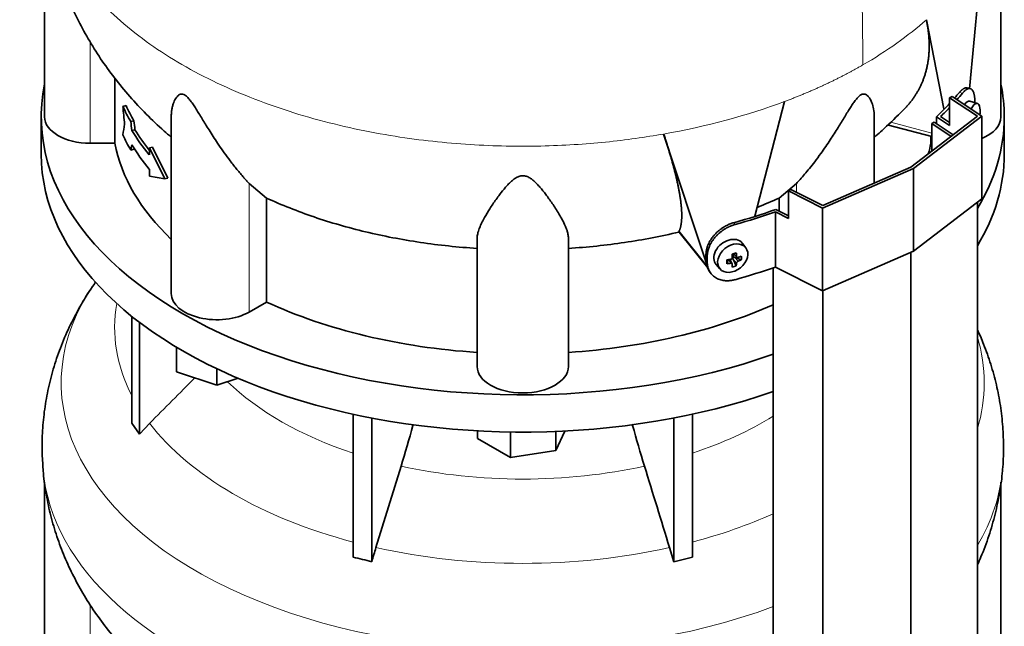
# Model space of a CAD drawing. Header units: millimetres. Extents: x 451 to 1335, y -1116 to 1317.
# Tile 7 of 28: x 1037 to 1328, y -703 to -524. Entities that reach past the tile are written whole.
import ezdxf

# ---------------------------------------------------------------- set-up
doc = ezdxf.new("R2010")
doc.units = ezdxf.units.MM
for name, color, linetype in [('LOW_334-1', 7, 'Continuous'), ('M5X8_UNI7687', 7, 'Continuous'), ('VSI344-454_TERMI', 7, 'Continuous'), ('VSI344-454_TESTA', 7, 'Continuous'), ('VSI344_DIFFUSORE', 7, 'Continuous')]:
    doc.layers.add(name, color=color, linetype=linetype)

# ---------------------------------------------------------------- blocks, each defined once
blk = doc.blocks.new('SE4')
at = {"layer": 'LOW_334-1', "color": 7, "linetype": 'Continuous', "lineweight": 35}
for p, q in [((1306.89, -554.41), (1307.64, -554.03)), ((1312.64, -558.23), (1306.89, -554.41)), ((1306.89, -554.41), (1306.89, -562.64)), ((1307.64, -554.03), (1313.26, -557.76)), ((1320.39, -774.38), (1320.39, -577.74)), ((1300.73, -789.44), (1300.73, -592.57)), ((1259.97, -597.15), (1259.97, -794.07)), ((1274.64, -800.79), (1274.64, -603.92))]:
    blk.add_line(p, q, dxfattribs=at)
at = {"layer": 'M5X8_UNI7687', "color": 7, "linetype": 'Continuous', "lineweight": 35}
for p, q in [((1320.4, -548.48), (1318.15, -547.8)), ((1251.9, -591.28), (1250.9, -589.93)), ((1248.09, -592.99), (1249.26, -593.99)), ((1248.17, -593.06), (1248.17, -593.94)), ((1250.53, -594.81), (1248.59, -594.05)), ((1243.12, -596.21), (1244.23, -597.47)), ((1246.3, -595.94), (1246.66, -594.76)), ((1247.83, -595.93), (1247.13, -594.68)), ((1249.05, -596.55), (1248.14, -594.58))]:
    blk.add_line(p, q, dxfattribs=at)
at = {"layer": 'M5X8_UNI7687', "color": 4, "linetype": 'Continuous', "lineweight": 9}
for p, q in [((1248.22, -592.96), (1249.15, -593.76)), ((1248.59, -594.05), (1249.6, -595.2)), ((1247.41, -595.79), (1246.82, -594.74)), ((1249.15, -595.73), (1248.14, -594.58))]:
    blk.add_line(p, q, dxfattribs=at)
at = {"layer": 'M5X8_UNI7687', "color": 7, "linetype": 'Continuous', "lineweight": 35}
blk.add_arc((1311.21, -551.11), 10, 355.3007, 6.9701, dxfattribs=at)
for centre, major_axis, ratio, start_param, end_param in [((1316.83, -552.63), (1.3, 4.83), 0.345066, 0, 0.78056), ((1316.83, -552.63), (1.3, 4.83), 0.345066, 6.272967, 6.283185), ((1319.1, -553.24), (-1.28, -4.76), 0.345066, 2.435688, 4.101845), ((1246.94, -592.98), (3.89, 3.14), 0.739997, 0, 3.172175), ((1246.94, -592.98), (3.89, 3.14), 0.739997, 6.252603, 6.283185), ((1245.25, -593.39), (8.97, 2.29), 0.035701, -1.293098, -1.143406), ((1244.47, -589.7), (2.06, -9.79), 0.279258, 1.046834, 1.161394), ((1248.4, -594.23), (0.391, 0.312), 0.744948, 1.56038, 2.087178), ((1248.6, -594.46), (-0.449, 0.845), 0.482969, 0.934611, 1.452812), ((1248.6, -594.46), (-0.837, 0.408), 0.40333, 4.914112, 5.432313), ((1244.18, -589.78), (3.16, -9.49), 0.408248, 1.007206, 1.121766), ((1244.33, -589.87), (9.99, 0.43), 0.510658, -1.036687, -0.922127), ((1242.48, -591.64), (6.65, -6.44), 0.71261, 0.529363, 0.679055), ((1244.33, -589.87), (9.99, 0.43), 0.510658, -1.393505, -1.278945), ((1248.03, -590.14), (-1.01, -9.2), 0.152739, -1.021742, -0.87205), ((1244.33, -589.61), (9.99, -0.48), 0.639648, -1.340934, -1.226375), ((1244.47, -589.7), (2.06, -9.79), 0.279258, 0.690017, 0.804576), ((1245.25, -588.39), (7.61, -5.28), 0.901051, 5.557555, 5.707247), ((1244.18, -589.78), (3.16, -9.49), 0.408248, 0.650389, 0.764948), ((1244.33, -589.61), (9.99, -0.48), 0.639648, -0.984117, -0.869557)]:
    blk.add_ellipse(centre, major_axis=major_axis, ratio=ratio, start_param=start_param, end_param=end_param, dxfattribs=at)
blk.add_ellipse((1248, -594.29), major_axis=(-3.84, -3.1), ratio=0.739997, dxfattribs=at)
for points in [[(1247.41, -594.63), (1247.43, -594.63), (1247.46, -594.62), (1247.5, -594.6), (1247.55, -594.58), (1247.59, -594.56), (1247.63, -594.54), (1247.67, -594.51), (1247.7, -594.47), (1247.74, -594.44), (1247.77, -594.4), (1247.79, -594.36), (1247.82, -594.32), (1247.83, -594.28), (1247.85, -594.23), (1247.86, -594.19), (1247.86, -594.15), (1247.86, -594.12), (1247.86, -594.1)], [(1249.15, -593.76), (1249.15, -593.77), (1249.15, -593.8), (1249.16, -593.84), (1249.17, -593.88), (1249.19, -593.91), (1249.21, -593.94), (1249.23, -593.97), (1249.26, -594), (1249.29, -594.02), (1249.33, -594.04), (1249.36, -594.05), (1249.4, -594.06), (1249.44, -594.07), (1249.47, -594.07), (1249.51, -594.06), (1249.55, -594.05), (1249.58, -594.05), (1249.6, -594.04)], [(1247.86, -596.08), (1247.86, -596.06), (1247.86, -596.04), (1247.86, -596), (1247.85, -595.97), (1247.83, -595.94), (1247.82, -595.91), (1247.79, -595.88), (1247.77, -595.86), (1247.74, -595.84), (1247.7, -595.82), (1247.67, -595.8), (1247.63, -595.79), (1247.59, -595.78), (1247.55, -595.78), (1247.5, -595.78), (1247.46, -595.78), (1247.43, -595.79), (1247.41, -595.79)], [(1249.6, -595.2), (1249.58, -595.21), (1249.55, -595.22), (1249.51, -595.24), (1249.47, -595.26), (1249.44, -595.29), (1249.4, -595.32), (1249.36, -595.35), (1249.33, -595.38), (1249.29, -595.42), (1249.26, -595.46), (1249.23, -595.5), (1249.21, -595.54), (1249.19, -595.57), (1249.17, -595.61), (1249.16, -595.65), (1249.15, -595.69), (1249.15, -595.72), (1249.15, -595.73)]]:
    blk.add_open_spline(points, degree=3, dxfattribs=at)
at = {"layer": 'VSI344-454_TERMI', "color": 7, "linetype": 'Continuous', "lineweight": 35}
for p, q in [((1318.28, -544.11), (1317.35, -543.89)), ((1312.2, -546.85), (1312.9, -546.44)), ((1320.39, -552.29), (1312.2, -546.85)), ((1312.2, -546.85), (1312.2, -555.01)), ((1312.9, -546.44), (1321.68, -552.26)), ((1319.66, -548.26), (1319.66, -548.07)), ((1300.73, -567.35), (1320.39, -552.29)), ((1321.68, -552.26), (1301.45, -567.76)), ((1308.3, -552.42), (1312.2, -555.01)), ((1308.3, -554.46), (1308.3, -552.42)), ((1309.53, -552.36), (1312.2, -554.13)), ((1321.68, -552.26), (1321.68, -576.76)), ((1301.45, -567.76), (1274.6, -579.45)), ((1274.64, -578.7), (1300.73, -567.35)), ((1301.45, -567.76), (1301.45, -592.26)), ((1264.5, -574.38), (1265.21, -573.97)), ((1265.21, -573.97), (1274.64, -578.7)), ((1274.6, -579.45), (1264.5, -574.38)), ((1264.5, -574.38), (1264.5, -582.55)), ((1321.68, -576.76), (1301.45, -592.26)), ((1274.6, -579.45), (1274.6, -603.94)), ((1260.62, -596.93), (1260.62, -580.6)), ((1260.62, -580.6), (1264.5, -582.55)), ((1260.73, -579.89), (1264.5, -581.78)), ((1240.09, -594.89), (1240.09, -593.26)), ((1240.47, -595.43), (1240.47, -593.8)), ((1301.45, -592.26), (1274.6, -603.94)), ((1274.6, -603.94), (1260.62, -596.93)), ((1241.07, -598.12), (1241.45, -598.66))]:
    blk.add_line(p, q, dxfattribs=at)
at = {"layer": 'VSI344-454_TERMI', "color": 4, "linetype": 'Continuous', "lineweight": 9}
for p, q in [((1316, -545.47), (1315.07, -545.25)), ((1248.31, -583.8), (1248.69, -584.33)), ((1240.09, -593.26), (1240.47, -593.8)), ((1240.47, -595.43), (1240.09, -594.89))]:
    blk.add_line(p, q, dxfattribs=at)
at = {"layer": 'VSI344-454_TERMI', "color": 7, "linetype": 'Continuous', "lineweight": 35}
for centre, major_axis, start_param, end_param in [((1185.87, -509.2), (143.5, 0), -0.472679, -0.450192), ((1185.87, -509.2), (144.5, 0), -0.475462, -0.449757), ((1185.87, -509.2), (143.5, 0), -0.548792, -0.494278), ((1185.87, -509.2), (144.5, 0), -0.543719, -0.506971), ((1185.87, -509.2), (143.5, 0), -1.120604, -1.022004), ((1185.87, -509.2), (144.5, 0), -1.121039, -1.027077), ((1185.87, -525.53), (144.5, 0), -1.121039, -1.027077)]:
    blk.add_ellipse(centre, major_axis=major_axis, ratio=0.57735, start_param=start_param, end_param=end_param, dxfattribs=at)
for points, knots in [([(1315.07, -545.25), (1315.12, -545.2), (1315.2, -545.1), (1315.33, -544.96), (1315.46, -544.83), (1315.58, -544.7), (1315.71, -544.58), (1315.83, -544.48), (1315.95, -544.38), (1316.07, -544.29), (1316.19, -544.2), (1316.31, -544.13), (1316.42, -544.07), (1316.61, -543.97), (1316.87, -543.88), (1317.14, -543.86), (1317.3, -543.88), (1317.36, -543.9)], [0, 0, 0, 0, 0.0210183, 0.0419351, 0.0627723, 0.0835523, 0.1042975, 0.1250306, 0.145774, 0.1665505, 0.1873825, 0.2082923, 0.229302, 0.2504333, 0.3124933, 0.3747088, 0.4161494, 0.4161494, 0.4161494, 0.4161494]), ([(1319.66, -548.07), (1319.66, -547.99), (1319.66, -547.83), (1319.65, -547.6), (1319.65, -547.37), (1319.63, -547.15), (1319.62, -546.94), (1319.6, -546.73), (1319.57, -546.53), (1319.55, -546.33), (1319.52, -546.15), (1319.48, -545.96), (1319.44, -545.79), (1319.37, -545.51), (1319.26, -545.16), (1319.09, -544.79), (1318.88, -544.49), (1318.65, -544.26), (1318.39, -544.13), (1318.1, -544.07), (1317.79, -544.1), (1317.5, -544.2), (1317.23, -544.34), (1317, -544.5), (1316.76, -544.69), (1316.51, -544.92), (1316.26, -545.17), (1316.09, -545.37), (1316, -545.47)], [0, 0, 0, 0, 0.020997, 0.041894, 0.062713, 0.083478, 0.10421, 0.124932, 0.145667, 0.166438, 0.187266, 0.208174, 0.229186, 0.250321, 0.31238, 0.374613, 0.43743, 0.499972, 0.562502, 0.625326, 0.687533, 0.749602, 0.791735, 0.83347, 0.874983, 0.916456, 0.958069, 1, 1, 1, 1]), ([(1240.09, -593.26), (1240.09, -593.18), (1240.09, -593.02), (1240.1, -592.77), (1240.13, -592.53), (1240.16, -592.28), (1240.2, -592.04), (1240.24, -591.79), (1240.3, -591.54), (1240.37, -591.29), (1240.44, -591.04), (1240.53, -590.79), (1240.62, -590.54), (1240.79, -590.13), (1241.06, -589.56), (1241.48, -588.84), (1241.96, -588.14), (1242.51, -587.47), (1243.11, -586.83), (1243.77, -586.24), (1244.46, -585.69), (1245.11, -585.25), (1245.69, -584.9), (1246.21, -584.62), (1246.73, -584.37), (1247.25, -584.15), (1247.78, -583.95), (1248.14, -583.85), (1248.31, -583.8)], [0, 0, 0, 0, 0.020997, 0.041894, 0.062714, 0.083478, 0.10421, 0.124932, 0.145667, 0.166438, 0.187266, 0.208175, 0.229186, 0.250321, 0.312381, 0.374613, 0.43743, 0.499971, 0.5625, 0.625324, 0.687531, 0.7496, 0.791733, 0.833468, 0.874982, 0.916455, 0.958068, 1, 1, 1, 1]), ([(1248.69, -584.33), (1248.6, -584.36), (1248.42, -584.41), (1248.16, -584.5), (1247.89, -584.59), (1247.63, -584.69), (1247.37, -584.79), (1247.11, -584.91), (1246.85, -585.03), (1246.59, -585.16), (1246.33, -585.29), (1246.07, -585.43), (1245.82, -585.58), (1245.4, -585.84), (1244.84, -586.22), (1244.14, -586.77), (1243.49, -587.37), (1242.89, -588), (1242.34, -588.68), (1241.86, -589.37), (1241.44, -590.09), (1241.13, -590.75), (1240.9, -591.33), (1240.74, -591.83), (1240.62, -592.32), (1240.53, -592.82), (1240.48, -593.31), (1240.47, -593.63), (1240.47, -593.8)], [0, 0, 0, 0, 0.021018, 0.041934, 0.062771, 0.083551, 0.104296, 0.125029, 0.145772, 0.166549, 0.18738, 0.20829, 0.2293, 0.250431, 0.312491, 0.374707, 0.437523, 0.500061, 0.56259, 0.62542, 0.687635, 0.749712, 0.791848, 0.833577, 0.875076, 0.916525, 0.958107, 1, 1, 1, 1]), ([(1241.06, -598.12), (1240.94, -597.94), (1240.75, -597.62), (1240.52, -597.15), (1240.36, -596.73), (1240.24, -596.29), (1240.15, -595.84), (1240.1, -595.37), (1240.09, -595.05), (1240.09, -594.89)], [0.6886177, 0.6886177, 0.6886177, 0.6886177, 0.7497121, 0.7918482, 0.8335767, 0.8750754, 0.916525, 0.9581066, 1, 1, 1, 1]), ([(1240.47, -595.43), (1240.47, -595.51), (1240.47, -595.67), (1240.48, -595.91), (1240.5, -596.14), (1240.53, -596.37), (1240.57, -596.6), (1240.62, -596.82), (1240.68, -597.04), (1240.75, -597.26), (1240.82, -597.48), (1240.91, -597.69), (1241, -597.89), (1241.16, -598.23), (1241.44, -598.67), (1241.86, -599.18), (1242.34, -599.65), (1242.89, -600.05), (1243.49, -600.38), (1244.14, -600.65), (1244.84, -600.84), (1245.48, -600.95), (1246.07, -600.99), (1246.59, -600.99), (1247.1, -600.96), (1247.63, -600.9), (1248.16, -600.8), (1248.51, -600.71), (1248.69, -600.66)], [0, 0, 0, 0, 0.020997, 0.041894, 0.062713, 0.083478, 0.10421, 0.124932, 0.145667, 0.166438, 0.187266, 0.208174, 0.229186, 0.250321, 0.31238, 0.374613, 0.43743, 0.499972, 0.562502, 0.625326, 0.687533, 0.749602, 0.791735, 0.83347, 0.874983, 0.916456, 0.958069, 1, 1, 1, 1])]:
    blk.add_open_spline(points, degree=3, knots=knots, dxfattribs=at)
at = {"layer": 'VSI344-454_TESTA', "color": 7, "linetype": 'Continuous', "lineweight": 35}
for p, q in [((1044.37, -491.56), (1044.37, -552.48)), ((1327.37, -552.48), (1327.37, -491.75)), ((1318.09, -544.17), (1321.99, -503.04)), ((1310.52, -550.04), (1305.3, -523.7)), ((1065.12, -541.02), (1065.12, -560.27)), ((1068.46, -549.15), (1067.53, -549.38)), ((1254.53, -581.84), (1263.35, -547.92)), ((1081.86, -552.17), (1081.86, -604.73)), ((1289.88, -572.07), (1289.88, -552.17)), ((1070.8, -553.64), (1069.88, -553.86)), ((1071.11, -556.26), (1070.18, -556.48)), ((1294.13, -554.88), (1306.89, -558.32)), ((1240.55, -596.76), (1227.56, -557.56)), ((1306.62, -558.24), (1306.62, -560.27)), ((1065.12, -560.27), (1057.87, -560.27)), ((1070.8, -562.07), (1069.88, -562.29)), ((1076.28, -561.4), (1075.36, -561.62)), ((1079.9, -570.81), (1075.36, -561.62)), ((1075.36, -561.62), (1075.36, -563.73)), ((1080.83, -570.58), (1076.28, -561.4)), ((1306.89, -560.27), (1306.62, -560.27)), ((1075.36, -567.95), (1075.36, -570.06)), ((1079.9, -570.81), (1075.36, -570.06)), ((1080.83, -570.58), (1079.9, -570.81)), ((1110.04, -576.5), (1104.91, -572.22)), ((1266.84, -572.22), (1261.71, -576.5)), ((1110.04, -576.5), (1110.04, -607.28)), ((1261.71, -576.5), (1261.71, -580.38)), ((1172.37, -626.38), (1172.37, -588.35)), ((1199.37, -626.38), (1199.37, -588.35)), ((1232.09, -586.57), (1232.12, -586.32)), ((1232.13, -586.64), (1240.63, -597.16)), ((1110.04, -607.28), (1104.91, -610.24))]:
    blk.add_line(p, q, dxfattribs=at)
at = {"layer": 'VSI344-454_TESTA', "color": 4, "linetype": 'Continuous', "lineweight": 9}
for p, q in [((1057.87, -560.27), (1057.87, -530.31)), ((1294.8, -554.02), (1306.89, -557.27)), ((1104.91, -610.24), (1104.91, -572.22)), ((1266.84, -574.79), (1266.84, -572.22)), ((1232.12, -586.32), (1240.55, -596.76))]:
    blk.add_line(p, q, dxfattribs=at)
at = {"layer": 'VSI344-454_TESTA', "color": 7, "linetype": 'Continuous', "lineweight": 35}
for centre, major_axis, start_param, end_param in [((1185.87, -531.11), (-122.5, 0), 0.261186, 0.327396), ((1185.87, -531.11), (-121.5, 0), 0.260097, 0.326857), ((1057.87, -552.48), (13.5, 0), 3.141593, 4.712389), ((1313.87, -552.48), (-13.5, 0), 2.187452, 3.141593), ((1185.87, -533.22), (-122.5, 0), 0.335083, 0.446047), ((1185.87, -533.22), (-121.5, 0), 0.334608, 0.428513), ((1185.87, -539.55), (-122.5, 0), 0.261186, 0.327396), ((1185.87, -552.48), (-121.5, 0), 0.111341, 0.543224), ((1185.87, -537.44), (-122.5, 0), 0.335083, 0.446047), ((1185.87, -552.48), (121.5, 0), -0.156365, -0.111341), ((1095.36, -604.73), (13.5, 0), 3.141593, 5.497787), ((1185.87, -552.48), (-121.5, 0), 0.896739, 1.459455), ((1185.87, -552.48), (121.5, 0), 4.82373, 5.368326), ((1185.87, -626.38), (13.5, 0), 3.141593, 6.283185)]:
    blk.add_ellipse(centre, major_axis=major_axis, ratio=0.57735, start_param=start_param, end_param=end_param, dxfattribs=at)
at = {"layer": 'VSI344-454_TESTA', "color": 4, "linetype": 'Continuous', "lineweight": 9}
blk.add_ellipse((1185.87, -478.97), major_axis=(142.36, 0), ratio=0.57735, start_param=5.009578, end_param=5.287871, dxfattribs=at)
blk.add_open_spline([(1267.37, -414.63), (1268.41, -419.2), (1271.2, -428.86), (1276.34, -444.2), (1280.71, -460.08), (1283.36, -475.1), (1284.93, -489.19), (1285.82, -502.74), (1286.29, -515.98), (1286.43, -527.31), (1286.53, -534.34), (1286.53, -537.08)], degree=3, knots=[0, 0, 0, 0, 0.117079, 0.240569, 0.360617, 0.476421, 0.590288, 0.703407, 0.816259, 0.929029, 1, 1, 1, 1], dxfattribs=at)
for points, weights in [([(1043.52, -478.97), (1043.53, -544.82), (1136.83, -573.6), (1227.56, -557.55)], [0.668620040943, 0.547042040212, 0.657502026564, 1]), ([(1263.35, -547.92), (1271.72, -544.78), (1279.48, -541.15), (1286.53, -537.08)], [1, 0.996331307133, 0.996331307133, 1])]:
    blk.add_rational_spline(points, weights, degree=3, dxfattribs=at)
at = {"layer": 'VSI344-454_TESTA', "color": 7, "linetype": 'Continuous', "lineweight": 35}
for points, knots in [([(1043.57, -479.03), (1043.57, -480.65), (1043.57, -484.17), (1044.12, -490.38), (1045.15, -497.18), (1046.67, -503.93), (1048.64, -510.53), (1051.06, -516.99), (1053.92, -523.28), (1057.21, -529.39), (1060.9, -535.3), (1065.01, -541), (1069.52, -546.48), (1074.43, -551.73), (1078.57, -555.65), (1081.12, -557.88), (1081.82, -558.47)], [0, 0, 0, 0, 0.0433285, 0.1116697, 0.1797758, 0.247748, 0.3156916, 0.3837172, 0.4519429, 0.5204944, 0.5895065, 0.6591215, 0.7294875, 0.8007531, 0.8730591, 0.9002753, 0.9002753, 0.9002753, 0.9002753]), ([(1299.21, -549.68), (1299.27, -549.61), (1299.44, -549.43), (1299.72, -549.12), (1300.03, -548.77), (1300.33, -548.41), (1300.63, -548.05), (1300.92, -547.68), (1301.2, -547.31), (1301.47, -546.93), (1301.73, -546.55), (1301.99, -546.16), (1302.24, -545.77), (1302.48, -545.38), (1302.72, -544.98), (1302.95, -544.58), (1303.16, -544.17), (1303.38, -543.76), (1303.58, -543.34), (1303.77, -542.93), (1303.96, -542.5), (1304.14, -542.08), (1304.32, -541.65), (1304.55, -541.02), (1304.84, -540.19), (1305.15, -539.14), (1305.42, -538.08), (1305.65, -537.01), (1305.83, -535.94), (1305.97, -534.85), (1306.07, -533.75), (1306.13, -532.65), (1306.16, -531.54), (1306.14, -530.43), (1306.09, -529.32), (1306, -528.2), (1305.88, -527.07), (1305.72, -525.95), (1305.53, -524.83), (1305.37, -524.07), (1305.3, -523.7)], [0.1920858, 0.1920858, 0.1920858, 0.1920858, 0.2005107, 0.2147742, 0.2290298, 0.2432778, 0.2575181, 0.2717506, 0.2859755, 0.3001927, 0.3144023, 0.3286042, 0.3427985, 0.3569852, 0.3711642, 0.3853356, 0.3994995, 0.4136557, 0.4278043, 0.4419454, 0.4560788, 0.4702047, 0.484323, 0.4984337, 0.5315552, 0.5644411, 0.5970912, 0.6295054, 0.6616835, 0.6936252, 0.7253304, 0.756799, 0.7880306, 0.8190252, 0.8497823, 0.8803019, 0.9105837, 0.9406275, 0.970433, 1, 1, 1, 1]), ([(1104.91, -572.22), (1104.69, -571.98), (1104.25, -571.5), (1103.55, -570.72), (1102.73, -569.78), (1101.8, -568.67), (1100.48, -567.05), (1098.91, -565.01), (1097.17, -562.63), (1095.63, -560.39), (1094.27, -558.32), (1093.06, -556.43), (1091.68, -554.2), (1090.42, -552.12), (1089.23, -550.18), (1088.42, -548.91), (1087.62, -547.76), (1086.83, -546.77), (1085.98, -545.99), (1085.17, -545.65), (1084.53, -545.73), (1083.99, -546.04), (1083.52, -546.51), (1082.94, -547.35), (1082.48, -548.42), (1082.13, -549.65), (1081.93, -550.74), (1081.87, -551.6), (1081.86, -552.08), (1081.86, -552.18)], [0, 0, 0, 0, 0.020247, 0.0413012, 0.0631676, 0.0911499, 0.1206822, 0.1725651, 0.2189806, 0.2600001, 0.2962057, 0.3283254, 0.3570821, 0.4069553, 0.4285992, 0.4484587, 0.4665056, 0.4826091, 0.4971306, 0.5113122, 0.5266668, 0.543344, 0.562023, 0.5826937, 0.6304427, 0.6595254, 0.6923195, 0.7261108, 0.734395, 0.734395, 0.734395, 0.734395]), ([(1289.88, -552.18), (1289.88, -552.02), (1289.86, -551.16), (1289.67, -549.7), (1289.1, -547.94), (1288.41, -546.7), (1287.75, -546.03), (1287.2, -545.74), (1286.67, -545.65), (1285.93, -545.89), (1285.14, -546.53), (1284.38, -547.42), (1283.6, -548.5), (1282.83, -549.68), (1281.99, -551.02), (1280.77, -553.02), (1279.06, -555.84), (1277.19, -558.76), (1275.49, -561.31), (1273.95, -563.49), (1272.33, -565.68), (1270.73, -567.72), (1269.29, -569.46), (1267.99, -570.96), (1267.21, -571.81), (1266.84, -572.22)], [0.2656377, 0.2656377, 0.2656377, 0.2656377, 0.2789295, 0.3409942, 0.392778, 0.4359518, 0.4604978, 0.4716154, 0.4871189, 0.5000341, 0.5129562, 0.5284792, 0.5444389, 0.5641957, 0.583938, 0.6074587, 0.6593255, 0.7214848, 0.7571561, 0.7963778, 0.8446458, 0.8874257, 0.9275339, 0.9650516, 1, 1, 1, 1]), ([(1289.93, -558.47), (1291.17, -557.42), (1294.4, -554.54), (1297.16, -551.77), (1299.2, -549.69)], [0.4401498, 0.4401498, 0.4401498, 0.4401498, 0.6515546, 1, 1, 1, 1]), ([(1232.12, -586.32), (1232.15, -586.27), (1232.2, -586.15), (1232.28, -585.97), (1232.35, -585.78), (1232.42, -585.58), (1232.48, -585.38), (1232.54, -585.17), (1232.6, -584.95), (1232.65, -584.72), (1232.69, -584.49), (1232.73, -584.25), (1232.77, -584), (1232.81, -583.74), (1232.83, -583.48), (1232.86, -583.2), (1232.88, -582.93), (1232.9, -582.64), (1232.91, -582.35), (1232.92, -582.05), (1232.92, -581.74), (1232.92, -581.43), (1232.91, -581.11), (1232.9, -580.78), (1232.89, -580.44), (1232.87, -580.1), (1232.85, -579.75), (1232.82, -579.4), (1232.79, -579.04), (1232.76, -578.67), (1232.72, -578.3), (1232.67, -577.91), (1232.63, -577.53), (1232.57, -577.13), (1232.52, -576.73), (1232.46, -576.33), (1232.37, -575.73), (1232.23, -574.93), (1232.05, -573.91), (1231.84, -572.86), (1231.61, -571.8), (1231.36, -570.7), (1231.1, -569.59), (1230.82, -568.46), (1230.52, -567.31), (1230.2, -566.14), (1229.87, -564.95), (1229.52, -563.75), (1229.15, -562.53), (1228.77, -561.31), (1228.38, -560.07), (1227.98, -558.82), (1227.7, -557.98), (1227.56, -557.55)], [0, 0, 0, 0, 0.014374, 0.02874, 0.043097, 0.057447, 0.071789, 0.086123, 0.100449, 0.114767, 0.129077, 0.143379, 0.157674, 0.171961, 0.186239, 0.200511, 0.214774, 0.22903, 0.243278, 0.257518, 0.27175, 0.285975, 0.300193, 0.314402, 0.328604, 0.342798, 0.356985, 0.371164, 0.385335, 0.399499, 0.413655, 0.427804, 0.441945, 0.456079, 0.470204, 0.484323, 0.498433, 0.531555, 0.564441, 0.597091, 0.629505, 0.661683, 0.693625, 0.72533, 0.756799, 0.78803, 0.819025, 0.849782, 0.880302, 0.910583, 0.940627, 0.970433, 1, 1, 1, 1]), ([(1199.37, -588.35), (1199.37, -588.17), (1199.35, -587.8), (1199.26, -587.2), (1199.09, -586.5), (1198.83, -585.68), (1198.35, -584.49), (1197.62, -583), (1196.64, -581.26), (1195.62, -579.64), (1194.63, -578.13), (1193.66, -576.76), (1192.48, -575.15), (1191.29, -573.65), (1190.05, -572.29), (1189.16, -571.43), (1188.23, -570.69), (1187.24, -570.13), (1186.12, -569.82), (1184.94, -569.96), (1183.92, -570.43), (1182.99, -571.09), (1182.1, -571.88), (1180.87, -573.17), (1179.67, -574.63), (1178.46, -576.23), (1177.48, -577.61), (1176.54, -578.99), (1175.39, -580.79), (1174.36, -582.56), (1173.51, -584.24), (1172.91, -585.65), (1172.47, -587.04), (1172.4, -587.92), (1172.37, -588.35)], [0, 0, 0, 0, 0.020247, 0.041301, 0.063168, 0.09115, 0.120682, 0.172565, 0.218981, 0.26, 0.296206, 0.328325, 0.357082, 0.406955, 0.428599, 0.448459, 0.466506, 0.482609, 0.497131, 0.511312, 0.526667, 0.543344, 0.562023, 0.582694, 0.630443, 0.659525, 0.692319, 0.726111, 0.759233, 0.82594, 0.865768, 0.902245, 0.953307, 1, 1, 1, 1]), ([(1110.04, -576.5), (1114.49, -578.55), (1119.19, -580.43), (1129, -583.77), (1134.11, -585.24), (1144.64, -587.76), (1150.06, -588.81), (1161.09, -590.45), (1166.71, -591.04), (1172.37, -591.41)], [0, 0, 0, 0, 0.25, 0.25, 0.5, 0.5, 0.75, 0.75, 1, 1, 1, 1]), ([(1232.09, -586.57), (1226.86, -587.81), (1221.49, -588.84), (1210.55, -590.46), (1204.98, -591.04), (1199.37, -591.41)], [0, 0, 0, 0, 0.5, 0.5, 1, 1, 1, 1])]:
    blk.add_open_spline(points, degree=3, knots=knots, dxfattribs=at)
at = {"layer": 'VSI344-454_TESTA', "color": 4, "linetype": 'Continuous', "lineweight": 9}
blk.add_open_spline([(1305.3, -523.7), (1299.88, -528.52), (1293.57, -533.01), (1286.53, -537.08)], degree=3, dxfattribs=at)
at = {"layer": 'VSI344-454_TESTA', "color": 7, "linetype": 'Continuous', "lineweight": 35}
for points in [[(1068.03, -554.65), (1067.86, -552.89), (1067.69, -551.13), (1067.53, -549.38)], [(1068.03, -554.65), (1067.86, -555.7), (1067.69, -556.76), (1067.53, -557.81)], [(1070.18, -556.48), (1070.08, -555.61), (1069.98, -554.73), (1069.88, -553.86)], [(1071.11, -556.26), (1071.01, -555.38), (1070.9, -554.51), (1070.8, -553.64)], [(1070.18, -560.7), (1070.08, -561.23), (1069.98, -561.76), (1069.88, -562.29)], [(1070.88, -561.67), (1070.85, -561.81), (1070.83, -561.94), (1070.8, -562.07)], [(1261.71, -576.5), (1259.62, -577.46), (1257.47, -578.39), (1255.28, -579.27)], [(1232.22, -586.75), (1232.17, -586.69), (1232.13, -586.63), (1232.09, -586.57)]]:
    blk.add_open_spline(points, degree=3, dxfattribs=at)
at = {"layer": 'VSI344_DIFFUSORE', "color": 7, "linetype": 'Continuous', "lineweight": 35}
for p, q in [((1043.37, -552.48), (1043.37, -563.5)), ((1328.37, -563.5), (1328.37, -552.48)), ((1070.16, -643.15), (1070.16, -611.52)), ((1072.46, -646.35), (1072.46, -613.31)), ((1083.36, -627.92), (1083.36, -620.65)), ((1095.36, -631.92), (1083.36, -627.92)), ((1095.36, -631.92), (1095.36, -627.05)), ((1101.6, -629.84), (1095.36, -631.92)), ((1135.65, -682.84), (1135.65, -640.49)), ((1236.1, -682.84), (1236.1, -640.49)), ((1070.16, -643.15), (1072.46, -646.35)), ((1072.46, -646.35), (1075.46, -643.18)), ((1141.19, -684.16), (1141.19, -641.62)), ((1230.55, -684.16), (1230.55, -641.62)), ((1172.49, -647.64), (1172.49, -645.41)), ((1182.28, -653.29), (1182.28, -645.75)), ((1198.35, -645.46), (1195.67, -651.22)), ((1195.67, -651.22), (1195.67, -645.58)), ((1182.28, -653.29), (1172.49, -647.64)), ((1195.67, -651.22), (1182.28, -653.29)), ((1149.86, -655.86), (1142.43, -679.97)), ((1044.37, -660.64), (1044.37, -723.94)), ((1327.37, -723.94), (1327.37, -660.62)), ((1229.31, -679.97), (1230.55, -684.16)), ((1230.55, -684.16), (1236.1, -682.84))]:
    blk.add_line(p, q, dxfattribs=at)
at = {"layer": 'VSI344_DIFFUSORE', "color": 4, "linetype": 'Continuous', "lineweight": 9}
blk.add_line((1057.87, -731.74), (1057.87, -696.89), dxfattribs=at)
at = {"layer": 'VSI344_DIFFUSORE', "color": 7, "linetype": 'Continuous', "lineweight": 35}
for centre, start_param, end_param in [((1185.87, -552.48), 3.023053, 5.259265), ((1185.87, -552.48), 0, 0.118539), ((1185.87, -552.48), 5.946965, 6.283185), ((1185.87, -563.5), 3.141593, 5.259265), ((1185.87, -563.5), 5.946965, 6.283185)]:
    blk.add_ellipse(centre, major_axis=(142.5, 0), ratio=0.57735, start_param=start_param, end_param=end_param, dxfattribs=at)
at = {"layer": 'VSI344_DIFFUSORE', "color": 4, "linetype": 'Continuous', "lineweight": 9}
for centre, major_axis, start_param, end_param in [((1185.87, -631.22), (136.58, 0), 2.762059, 5.285895), ((1185.87, -614.9), (120.79, 0), 3.038624, 3.432735), ((1185.87, -631.22), (136.58, 0), 0, 0.173656), ((1185.87, -601.14), (-101.4, 0), 0.532702, 1.052595), ((1185.87, -631.22), (136.58, 0), 6.10953, 6.283185), ((1185.87, -614.9), (-120.79, 0), 0.417538, 1.141984), ((1185.87, -601.14), (101.4, 0), 5.23059, 5.5319), ((1185.87, -652.9), (-142.13, 0), 0.048819, 2.119254), ((1185.87, -601.14), (-101.4, 0), 1.207688, 1.933905), ((1185.87, -652.9), (-142.13, 0), 2.812882, 3.092362), ((1185.87, -614.9), (120.79, 0), -1.141984, -0.910344), ((1185.87, -614.9), (-120.79, 0), 1.202936, 1.938657)]:
    blk.add_ellipse(centre, major_axis=major_axis, ratio=0.57735, start_param=start_param, end_param=end_param, dxfattribs=at)
at = {"layer": 'VSI344_DIFFUSORE', "color": 7, "linetype": 'Continuous', "lineweight": 35}
for points, knots in [([(1059.11, -601.88), (1059.07, -601.94), (1057.71, -603.76), (1055.19, -607.91), (1051.97, -613.88), (1049.27, -620.06), (1047.1, -626.3), (1045.45, -632.61), (1044.31, -638.96), (1043.69, -645.28), (1043.54, -651.4), (1043.8, -654.98), (1043.94, -656.9)], [0, 0, 0, 0, 0.0035, 0.12354, 0.24117, 0.356588, 0.470045, 0.581821, 0.692208, 0.801499, 0.909987, 1, 1, 1, 1]), ([(1059.45, -601.36), (1059.37, -601.48), (1059.24, -601.68), (1059.11, -601.88), (1059.06, -601.96)], [0.98588198, 0.98588198, 0.98588198, 0.98588198, 0.99484963, 1, 1, 1, 1]), ([(1327.82, -656.97), (1327.83, -656.91), (1328.08, -654.88), (1328.17, -650.44), (1327.99, -644.19), (1327.28, -637.92), (1326.1, -631.75), (1324.44, -625.68), (1322.52, -620.26), (1321.08, -616.9), (1320.44, -615.5)], [0, 0, 0, 0, 0.0025551, 0.1115355, 0.219913, 0.3279399, 0.4358616, 0.5439811, 0.6526061, 0.7326051, 0.7326051, 0.7326051, 0.7326051]), ([(1149.86, -655.86), (1151.07, -651.91), (1152.25, -647.89), (1153.4, -643.72), (1153.43, -643.63), (1153.45, -643.54)], [0, 0, 0, 0, 0.5, 0.5, 0.5109435, 0.5109435, 0.5109435, 0.5109435]), ([(1221.89, -655.86), (1220.67, -651.91), (1219.5, -647.89), (1218.33, -643.69), (1218.3, -643.58), (1218.27, -643.46)], [0, 0, 0, 0, 0.5, 0.5, 0.5142101, 0.5142101, 0.5142101, 0.5142101]), ([(1043.92, -656.9), (1043.93, -657.03), (1044.03, -659.16), (1044.7, -663.64), (1045.94, -669.83), (1047.71, -675.98), (1049.91, -681.99), (1052.57, -687.86), (1055.67, -693.57), (1059.2, -699.12), (1063.17, -704.5), (1067.57, -709.68), (1072.41, -714.67), (1077.16, -718.97), (1080.43, -721.66), (1081.82, -722.74)], [0, 0, 0, 0, 0.0043917, 0.0809888, 0.1575276, 0.2342087, 0.3112369, 0.388822, 0.467177, 0.546514, 0.6270363, 0.7089267, 0.7923293, 0.8773287, 0.940676, 0.940676, 0.940676, 0.940676]), ([(1320.45, -685), (1320.79, -684.25), (1322.01, -681.45), (1323.87, -676.52), (1325.73, -670.12), (1327.02, -663.75), (1327.71, -659.17), (1327.82, -657.02), (1327.82, -656.89)], [0.6485866, 0.6485866, 0.6485866, 0.6485866, 0.6781862, 0.7592586, 0.8391116, 0.9179405, 0.9959405, 1, 1, 1, 1])]:
    blk.add_open_spline(points, degree=3, knots=knots, dxfattribs=at)
for points in [[(1075.46, -643.18), (1079.91, -638.7), (1084.36, -634.22), (1088.81, -629.74)], [(1221.89, -655.86), (1224.36, -663.9), (1226.84, -671.94), (1229.31, -679.97)], [(1142.43, -679.97), (1142.01, -681.36), (1141.59, -682.76), (1141.19, -684.16)], [(1141.19, -684.16), (1139.35, -683.68), (1137.49, -683.24), (1135.65, -682.84)]]:
    blk.add_open_spline(points, degree=3, dxfattribs=at)

msp = doc.modelspace()

# ---------------------------------------------------------------- block references
msp.add_blockref('SE4', (0, 0))

doc.saveas('drawing.dxf')
